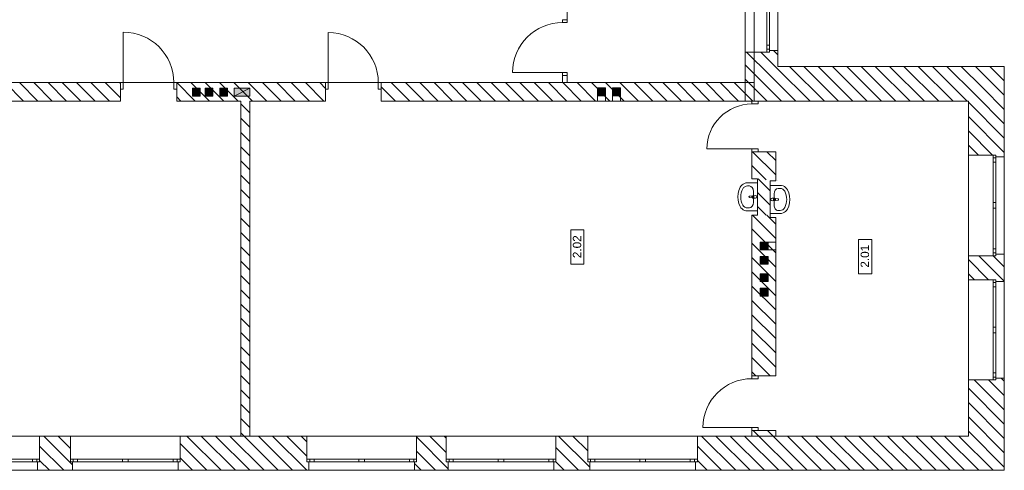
# Model space of a CAD drawing. Header units: millimetres. Extents: x -146116 to 602001, y -318793 to 100489.
# Tile 19 of 100: x 321449 to 338979, y -199615 to -191595. Entities that reach past the tile are written whole.
import ezdxf

# ---------------------------------------------------------------- set-up
doc = ezdxf.new("R2010")
doc.units = ezdxf.units.MM
doc.header["$LTSCALE"] = 0.1
doc.header["$MEASUREMENT"] = 0
for name, color, linetype, lineweight in [('eks Rzut piętra II$0$poziom_3 (1)_7_0_Nr_pióra__81_Nr_pióra__1', 8, 'Continuous', 18), ('eks Rzut piętra II$0$poziom_3 (1)_7_2D - Ogólne_Nr_pióra__1_Nr_pióra__7', 8, 'Continuous', 18), ('eks Rzut piętra II$0$poziom_3 (1)_7_2D - Ogólne_Nr_pióra__7_Nr_pióra__7', 8, 'Continuous', 18), ('eks Rzut piętra II$0$poziom_3 (1)_7_2D - Ogólne_Nr_pióra__81_Nr_pióra__1', 8, 'Continuous', 18), ('eks Rzut piętra II$0$poziom_3 (1)_7_Defpoints_Nr_pióra__7', 8, 'Continuous', 18), ('eks Rzut piętra II$0$poziom_3 (1)_7_Drzwi ArchiCAD_Nr_pióra__27_Nr_pióra__7', 8, 'Continuous', 18), ('eks Rzut piętra II$0$poziom_3 (1)_7_Drzwi ArchiCAD_Nr_pióra__81_Nr_pióra__1', 8, 'Continuous', 18), ('eks Rzut piętra II$0$poziom_3 (1)_7_Konstrukcja - Stropy_Nr_pióra__81_Nr_pióra__1', 8, 'Continuous', 18), ('eks Rzut piętra II$0$poziom_3 (1)_7_Konstrukcja - Ściany zew_Nr_pióra__107_Nr_pióra__11', 8, 'Continuous', 18), ('eks Rzut piętra II$0$poziom_3 (1)_7_Konstrukcja - Ściany zew_Nr_pióra__27_Nr_pióra__7', 8, 'Continuous', 18), ('eks Rzut piętra II$0$poziom_3 (1)_7_Metryczki pomieszczeń ArchiCADa_Nr_pióra__6_Nr_pióra__5', 8, 'Continuous', 18), ('eks Rzut piętra II$0$poziom_3 (1)_7_Okna ArchiCADa_Nr_pióra__101_Nr_pióra__252', 8, 'Continuous', 18), ('eks Rzut piętra II$0$poziom_3 (1)_7_Okna ArchiCADa_Nr_pióra__27_Nr_pióra__7', 8, 'Continuous', 18), ('eks Rzut piętra II$0$poziom_3 (1)_7_Okna ArchiCADa_Nr_pióra__81_Nr_pióra__1', 8, 'Continuous', 18), ('eks Rzut piętra II$0$poziom_3 (1)_7_P_Nr_pióra__250', 8, 'Continuous', 18), ('Oświetlenie ewakuacyjne', 3, 'Continuous', 20)]:
    doc.layers.add(name, color=color, linetype=linetype, lineweight=lineweight)
doc.layers.add('eks Rzut piętra II$0$poziom_3 (1)_7_2D - Ogólne_Nr_pióra__1', color=8, linetype='Continuous')
doc.layers.add('eks Rzut piętra II$0$poziom_3 (1)_7_2D - Ogólne_Nr_pióra__19', color=8, linetype='Continuous')
doc.styles.add('eks Rzut piętra II$0$GENERATED_STYLE_1', font='arial.ttf')
pattern_1 = [(135, (238251.98, 12155.94), (127.2792, 127.2792), [])]

# ---------------------------------------------------------------- blocks, each defined once
blk = doc.blocks.new('eks Rzut piętra II')
at = {"layer": 'eks Rzut piętra II$0$poziom_3 (1)_7_2D - Ogólne_Nr_pióra__1', "linetype": 'Continuous', "lineweight": 0}
blk.add_hatch(color=256, dxfattribs=at).paths.add_polyline_path([(224162, 18956), (224022, 18816), (224162, 18816)])
at = {"layer": 'eks Rzut piętra II$0$poziom_3 (1)_7_2D - Ogólne_Nr_pióra__19', "linetype": 'Continuous', "lineweight": 0}
for points in [[(223938, 18956), (223798, 18956), (223798, 18816), (223938, 18816)], [(224162, 18956), (224022, 18956), (224022, 18816), (224162, 18816)], [(224424, 18956), (224284, 18956), (224284, 18816), (224424, 18816)], [(224819, 18956), (224539, 18956), (224539, 18816), (224819, 18816)], [(231150, 18963), (231010, 18963), (231010, 18823), (231150, 18823)], [(231416, 18963), (231276, 18963), (231276, 18823), (231416, 18823)], [(233647, 18727), (233647, 19055), (233630, 19055), (233630, 18727)], [(234048, 16219), (233908, 16219), (233908, 16079), (234048, 16079)], [(234048, 15963), (233908, 15963), (233908, 15823), (234048, 15823)], [(234048, 15656), (233908, 15656), (233908, 15516), (234048, 15516)], [(234048, 15398), (233908, 15398), (233908, 15258), (234048, 15258)]]:
    blk.add_hatch(color=256, dxfattribs=at).paths.add_polyline_path(points)
at = {"layer": 'eks Rzut piętra II$0$poziom_3 (1)_7_Konstrukcja - Ściany zew_Nr_pióra__107_Nr_pióra__11', "linetype": 'Continuous', "lineweight": 18}
h = blk.add_hatch(dxfattribs=at)
h.set_pattern_fill('BLOCZKI_CERAMICZNE_0007', color=256, angle=270, style=0, pattern_type=2)
h.set_pattern_definition(pattern_1)
h.paths.add_polyline_path([(233637, 18726), (234222, 19346), (234222, 19631), (234072, 19631), (234072, 19601), (233637, 19601)])
h = blk.add_hatch(dxfattribs=at)
h.set_pattern_fill('BLOCZKI_CERAMICZNE_0007', color=256, angle=270, style=0, pattern_type=2)
h.set_pattern_definition(pattern_1)
h.paths.add_polyline_path([(238252, 19346), (234222, 19346), (233637, 18726), (237612, 18726)])
h = blk.add_hatch(dxfattribs=at)
h.set_pattern_fill('BLOCZKI_CERAMICZNE_0007', color=256, angle=270, style=0, pattern_type=2)
h.set_pattern_definition(pattern_1)
h.paths.add_polyline_path([(238102, 17736), (238252, 17736), (238252, 19346), (237612, 18726), (237612, 17766), (238102, 17766)])
h = blk.add_hatch(dxfattribs=at)
h.set_pattern_fill('BLOCZKI_CERAMICZNE_0007', color=256, angle=270, style=0, pattern_type=2)
h.set_pattern_definition(pattern_1)
h.paths.add_polyline_path([(230387, 19056), (230467, 19056), (230467, 19186), (230387, 19186)])
h = blk.add_hatch(dxfattribs=at)
h.set_pattern_fill('BLOCZKI_CERAMICZNE_0007', color=256, angle=270, style=0, pattern_type=2)
h.set_pattern_definition(pattern_1)
h.paths.add_polyline_path([(207767, 19056), (207767, 18726), (222517, 18726), (222517, 19056)])
h = blk.add_hatch(dxfattribs=at)
h.set_pattern_fill('BLOCZKI_CERAMICZNE_0007', color=256, angle=270, style=0, pattern_type=2)
h.set_pattern_definition(pattern_1)
h.paths.add_polyline_path([(223517, 19056), (223517, 18726), (226167, 18726), (226167, 19056)])
h = blk.add_hatch(dxfattribs=at)
h.set_pattern_fill('BLOCZKI_CERAMICZNE_0007', color=256, angle=270, style=0, pattern_type=2)
h.set_pattern_definition(pattern_1)
h.paths.add_polyline_path([(227157, 18726), (233637, 18726), (233637, 19056), (227157, 19056)])
h = blk.add_hatch(dxfattribs=at)
h.set_pattern_fill('BLOCZKI_CERAMICZNE_0007', color=256, angle=270, style=0, pattern_type=2)
h.set_pattern_definition(pattern_1)
h.paths.add_polyline_path([(224817, 12766), (224817, 18726), (224657, 18726), (224657, 12766)])
h = blk.add_hatch(dxfattribs=at)
h.set_pattern_fill('BLOCZKI_CERAMICZNE_0007', color=256, angle=270, style=0, pattern_type=2)
h.set_pattern_definition([(135, (238251.98, 13285.94), (127.279, 127.279), [])])
h.paths.add_polyline_path([(233857, 17346), (234182, 17306), (234182, 17826), (233757, 17826), (233757, 17346)])
h = blk.add_hatch(dxfattribs=at)
h.set_pattern_fill('BLOCZKI_CERAMICZNE_0007', color=256, angle=270, style=0, pattern_type=2)
h.set_pattern_definition([(135, (238351.98, 12805.94), (127.279, 127.279), [])])
h.paths.add_polyline_path([(233857, 16696), (234082, 16696), (234082, 17306), (233957, 17346), (233857, 17346)])
h = blk.add_hatch(dxfattribs=at)
h.set_pattern_fill('BLOCZKI_CERAMICZNE_0007', color=256, angle=270, style=0, pattern_type=2)
h.set_pattern_definition(pattern_1)
h.paths.add_polyline_path([(233757, 13836), (234182, 13836), (234182, 16696), (233757, 16696)])
h = blk.add_hatch(dxfattribs=at)
h.set_pattern_fill('BLOCZKI_CERAMICZNE_0007', color=256, angle=270, style=0, pattern_type=2)
h.set_pattern_definition(pattern_1)
h.paths.add_polyline_path([(238252, 15516), (238252, 16006), (238102, 16006), (238102, 15976), (237612, 15976), (237612, 15546), (238102, 15546), (238102, 15516)])
h = blk.add_hatch(dxfattribs=at)
h.set_pattern_fill('BLOCZKI_CERAMICZNE_0007', color=256, angle=270, style=0, pattern_type=2)
h.set_pattern_definition(pattern_1)
h.paths.add_polyline_path([(237612, 12766), (238252, 12156), (238252, 13796), (238102, 13796), (238102, 13766), (237612, 13766)])
h = blk.add_hatch(dxfattribs=at)
h.set_pattern_fill('BLOCZKI_CERAMICZNE_0007', color=256, angle=270, style=0, pattern_type=2)
h.set_pattern_definition(pattern_1)
h.paths.add_polyline_path([(234182, 12766), (234182, 12866), (233757, 12866), (233757, 12766)])
h = blk.add_hatch(dxfattribs=at)
h.set_pattern_fill('BLOCZKI_CERAMICZNE_0007', color=256, angle=270, style=0, pattern_type=2)
h.set_pattern_definition(pattern_1)
h.paths.add_polyline_path([(221662, 12156), (221662, 12306), (221627, 12306), (221627, 12766), (221077, 12766), (221077, 12306), (221042, 12306), (221042, 12156)])
h = blk.add_hatch(dxfattribs=at)
h.set_pattern_fill('BLOCZKI_CERAMICZNE_0007', color=256, angle=270, style=0, pattern_type=2)
h.set_pattern_definition(pattern_1)
h.paths.add_polyline_path([(225872, 12156), (225872, 12306), (225837, 12306), (225837, 12766), (223577, 12766), (223577, 12306), (223542, 12306), (223542, 12156)])
h = blk.add_hatch(dxfattribs=at)
h.set_pattern_fill('BLOCZKI_CERAMICZNE_0007', color=256, angle=270, style=0, pattern_type=2)
h.set_pattern_definition(pattern_1)
h.paths.add_polyline_path([(228352, 12156), (228352, 12306), (228317, 12306), (228317, 12766), (227787, 12766), (227787, 12306), (227752, 12306), (227752, 12156)])
h = blk.add_hatch(dxfattribs=at)
h.set_pattern_fill('BLOCZKI_CERAMICZNE_0007', color=256, angle=270, style=0, pattern_type=2)
h.set_pattern_definition(pattern_1)
h.paths.add_polyline_path([(230872, 12156), (230872, 12306), (230837, 12306), (230837, 12766), (230267, 12766), (230267, 12306), (230232, 12306), (230232, 12156)])
h = blk.add_hatch(dxfattribs=at)
h.set_pattern_fill('BLOCZKI_CERAMICZNE_0007', color=256, angle=270, style=0, pattern_type=2)
h.set_pattern_definition(pattern_1)
h.paths.add_polyline_path([(232752, 12156), (238252, 12156), (237612, 12766), (232787, 12766), (232787, 12306), (232752, 12306)])
at = {"layer": 'eks Rzut piętra II$0$poziom_3 (1)_7_0_Nr_pióra__81_Nr_pióra__1', "linetype": 'Continuous', "lineweight": 18}
for p, q in [((233526, 17139), (233549, 17193)), ((233549, 17193), (233564, 17216)), ((233564, 17216), (233582, 17235)), ((233582, 17235), (233603, 17251)), ((233603, 17251), (233627, 17263)), ((233627, 17263), (233653, 17270)), ((233653, 17270), (233679, 17272)), ((233679, 17272), (233857, 17272)), ((233714, 17218), (233679, 17218)), ((233857, 17272), (233857, 16772)), ((234260, 17227), (234082, 17227)), ((234286, 17224), (234260, 17227)), ((234312, 17217), (234286, 17224)), ((234336, 17205), (234312, 17217)), ((234357, 17190), (234336, 17205)), ((234375, 17170), (234357, 17190)), ((233507, 17022), (233512, 17081)), ((233512, 16963), (233507, 17022)), ((233512, 17081), (233526, 17139)), ((233716, 17033), (233769, 17040)), ((233716, 17033), (233716, 17033)), ((233769, 17005), (233716, 17011)), ((233769, 17005), (233769, 17005)), ((233778, 17043), (233820, 17047)), ((233778, 17043), (233778, 17043)), ((233795, 17036), (233780, 17036)), ((233780, 17009), (233795, 17009)), ((233785, 17121), (233785, 16923)), ((233795, 17009), (233795, 17036)), ((234154, 17076), (234154, 16878)), ((234225, 17172), (234260, 17172)), ((234390, 17148), (234375, 17170)), ((234413, 17093), (234390, 17148)), ((234427, 17036), (234413, 17093)), ((234432, 16977), (234427, 17036)), ((233526, 16906), (233512, 16963)), ((233549, 16851), (233526, 16906)), ((233564, 16829), (233549, 16851)), ((233820, 16997), (233778, 17001)), ((233820, 16997), (233820, 16997)), ((234161, 16998), (234119, 17002)), ((234119, 16952), (234161, 16956)), ((234119, 16952), (234119, 16952)), ((234144, 16990), (234159, 16990)), ((234144, 16963), (234144, 16990)), ((234159, 16963), (234144, 16963)), ((234161, 16998), (234161, 16998)), ((234223, 16988), (234170, 16994)), ((234170, 16959), (234223, 16966)), ((234170, 16959), (234170, 16959)), ((234223, 16988), (234223, 16988)), ((234390, 16806), (234413, 16860)), ((234413, 16860), (234427, 16918)), ((234427, 16918), (234432, 16977)), ((233582, 16809), (233564, 16829)), ((233603, 16793), (233582, 16809)), ((233627, 16782), (233603, 16793)), ((233653, 16775), (233627, 16782)), ((233679, 16772), (233653, 16775)), ((233714, 16827), (233679, 16827)), ((233857, 16772), (233679, 16772)), ((234082, 16727), (234260, 16727)), ((234225, 16781), (234260, 16781)), ((234260, 16727), (234286, 16729)), ((234286, 16729), (234312, 16736)), ((234312, 16736), (234336, 16748)), ((234336, 16748), (234357, 16764)), ((234357, 16764), (234375, 16783)), ((234375, 16783), (234390, 16806))]:
    blk.add_line(p, q, dxfattribs=at)
for centre, radius, start, end in [((233717, 17022), 11.2, 97.1389, 262.8611), ((233780, 17022), 21.1, 122.771, 237.229), ((233780, 17022), 13.6, 90, 270), ((233780, 17022), 21.1, 95.1696, 122.771), ((233780, 17022), 21.1, 237.229, 264.8304), ((233820, 17022), 25, 270, 90), ((234119, 16977), 25, 90, 270), ((234159, 16977), 13.6, 270, 90), ((234159, 16977), 21.1, 57.229, 84.8304), ((234159, 16977), 21.1, 275.1696, 302.771), ((234159, 16977), 21.1, 302.771, 57.229), ((234222, 16977), 11.2, 277.1389, 82.8611)]:
    blk.add_arc(centre, radius, start, end, dxfattribs=at)
for centre, major_axis, ratio, start_param, end_param in [((233679, 17121), (0, 96.6), 0.975758, 0, 1.073821), ((233714, 17121), (0, 96.7), 0.731403, 4.712389, 6.283185), ((233857, 17022), (0, 304), 0.975758, 1.073821, 2.067771), ((234225, 17076), (0, 96.7), 0.731403, 0, 1.570796), ((234260, 17076), (0, 96.6), 0.975758, 5.209364, 6.283185), ((234082, 16977), (0, 304), 0.975758, 4.215414, 5.209364), ((233679, 16923), (0, 96.6), 0.975758, 2.067771, 3.141593), ((233714, 16923), (0, 96.7), 0.731403, 3.141593, 4.712389), ((234225, 16878), (0, 96.7), 0.731403, 1.570796, 3.141593), ((234260, 16878), (0, 96.6), 0.975758, 3.141593, 4.215414)]:
    blk.add_ellipse(centre, major_axis=major_axis, ratio=ratio, start_param=start_param, end_param=end_param, dxfattribs=at)
at = {"layer": 'eks Rzut piętra II$0$poziom_3 (1)_7_2D - Ogólne_Nr_pióra__1_Nr_pióra__7', "linetype": 'Continuous', "lineweight": 18}
for p, q in [((231010, 18877), (231010, 18726)), ((231150, 18877), (231150, 18726)), ((231276, 18877), (231276, 18726)), ((231416, 18877), (231416, 18726)), ((234031, 16219), (234182, 16219)), ((234031, 16079), (234182, 16079))]:
    blk.add_line(p, q, dxfattribs=at)
at = {"layer": 'eks Rzut piętra II$0$poziom_3 (1)_7_2D - Ogólne_Nr_pióra__1_Nr_pióra__7', "linetype": 'Continuous', "lineweight": 18, "flags": 128}
for points in [[(223938, 18956), (223938, 18816), (223798, 18816), (223798, 18956)], [(224162, 18956), (224162, 18816), (224022, 18816), (224022, 18956)], [(224424, 18956), (224424, 18816), (224284, 18816), (224284, 18956)], [(224819, 18956), (224819, 18816), (224539, 18816), (224539, 18956)], [(231150, 18963), (231150, 18823), (231010, 18823), (231010, 18963)], [(231416, 18963), (231416, 18823), (231276, 18823), (231276, 18963)], [(234048, 16219), (234048, 16079), (233908, 16079), (233908, 16219)], [(234048, 15963), (234048, 15823), (233908, 15823), (233908, 15963)], [(234048, 15656), (234048, 15516), (233908, 15516), (233908, 15656)], [(234048, 15398), (234048, 15258), (233908, 15258), (233908, 15398)]]:
    blk.add_lwpolyline(points, close=True, dxfattribs=at)
at = {"layer": 'eks Rzut piętra II$0$poziom_3 (1)_7_2D - Ogólne_Nr_pióra__7_Nr_pióra__7', "linetype": 'Continuous', "lineweight": 18}
for p, q in [((223938, 18956), (223798, 18816)), ((224162, 18956), (224022, 18816)), ((224424, 18956), (224284, 18816)), ((224819, 18956), (224539, 18816)), ((231150, 18963), (231010, 18823)), ((231416, 18963), (231276, 18823)), ((234048, 16219), (233908, 16079)), ((234048, 15963), (233908, 15823)), ((234048, 15656), (233908, 15516)), ((234048, 15398), (233908, 15258))]:
    blk.add_line(p, q, dxfattribs=at)
at = {"layer": 'eks Rzut piętra II$0$poziom_3 (1)_7_2D - Ogólne_Nr_pióra__81_Nr_pióra__1', "linetype": 'Continuous', "lineweight": 18, "flags": 128}
blk.add_lwpolyline([(224162, 18956), (224022, 18816), (224162, 18816)], close=True, dxfattribs=at)
at = {"layer": 'eks Rzut piętra II$0$poziom_3 (1)_7_Defpoints_Nr_pióra__7', "linetype": 'Continuous', "lineweight": 18}
for p, q in [((232529, 18726), (232529, 18726)), ((233757, 18726), (233757, 18726)), ((233872, 18726), (233872, 18726)), ((234651, 18726), (234651, 18726)), ((234652, 18726), (234652, 18726)), ((235192, 18726), (235192, 18726)), ((233757, 17826), (233757, 17826)), ((233757, 17826), (233757, 17826)), ((233757, 17346), (233757, 17346)), ((233757, 17346), (233757, 17346)), ((234182, 17306), (234182, 17306)), ((234216, 17306), (234216, 17306)), ((233757, 16696), (233757, 16696)), ((234182, 16656), (234182, 16656)), ((234652, 12766), (234652, 12766))]:
    blk.add_line(p, q, dxfattribs=at)
at = {"layer": 'eks Rzut piętra II$0$poziom_3 (1)_7_Drzwi ArchiCAD_Nr_pióra__27_Nr_pióra__7', "linetype": 'Continuous', "lineweight": 18}
for p, q in [((230387, 20176), (230467, 20176)), ((230387, 19186), (230467, 19186)), ((222517, 19056), (222517, 18941)), ((223517, 19056), (223517, 18941)), ((226167, 19056), (226167, 18941)), ((227157, 19056), (227157, 18941)), ((233757, 18726), (233872, 18726)), ((233757, 17826), (233872, 17826)), ((233757, 13836), (233872, 13836)), ((233757, 12866), (233872, 12866))]:
    blk.add_line(p, q, dxfattribs=at)
at = {"layer": 'eks Rzut piętra II$0$poziom_3 (1)_7_Drzwi ArchiCAD_Nr_pióra__81_Nr_pióra__1', "linetype": 'Continuous', "lineweight": 18}
for p, q in [((230387, 20126), (230387, 20176)), ((230387, 20176), (230467, 20176)), ((230467, 20176), (230467, 20126)), ((230467, 20126), (230387, 20126)), ((222567, 19056), (222567, 19956)), ((226217, 19056), (226217, 19946)), ((230387, 19236), (229497, 19236)), ((230387, 19186), (230387, 19236)), ((230387, 19236), (230467, 19236)), ((230467, 19186), (230387, 19186)), ((230467, 19236), (230467, 19186)), ((222517, 19056), (222567, 19056)), ((222517, 18941), (222517, 19056)), ((222567, 18941), (222517, 18941)), ((222567, 19056), (222567, 18941)), ((223467, 18941), (223467, 19056)), ((223467, 19056), (223517, 19056)), ((223517, 18941), (223467, 18941)), ((223517, 19056), (223517, 18941)), ((226167, 19056), (226217, 19056)), ((226167, 18941), (226167, 19056)), ((226217, 18941), (226167, 18941)), ((226217, 19056), (226217, 18941)), ((227107, 18941), (227107, 19056)), ((227107, 19056), (227157, 19056)), ((227157, 18941), (227107, 18941)), ((227157, 19056), (227157, 18941)), ((233757, 18676), (233757, 18726)), ((233757, 18726), (233872, 18726)), ((233872, 18676), (233757, 18676)), ((233872, 18726), (233872, 18676)), ((233757, 17876), (232957, 17876)), ((233757, 17826), (233757, 17876)), ((233757, 17876), (233872, 17876)), ((233872, 17826), (233757, 17826)), ((233872, 17876), (233872, 17826)), ((233757, 13786), (233757, 13836)), ((233757, 13836), (233872, 13836)), ((233872, 13786), (233757, 13786)), ((233872, 13836), (233872, 13786)), ((233757, 12916), (232887, 12916)), ((233757, 12866), (233757, 12916)), ((233757, 12916), (233872, 12916)), ((233872, 12866), (233757, 12866)), ((233872, 12916), (233872, 12866))]:
    blk.add_line(p, q, dxfattribs=at)
for centre, radius, start, end in [((230387, 19236), 890, 90, 180), ((222567, 19056), 900, 0, 90), ((226217, 19056), 890, 0, 90), ((233757, 17876), 800, 90, 180), ((233757, 12916), 870, 90, 180)]:
    blk.add_arc(centre, radius, start, end, dxfattribs=at)
at = {"layer": 'eks Rzut piętra II$0$poziom_3 (1)_7_Konstrukcja - Stropy_Nr_pióra__81_Nr_pióra__1', "linetype": 'Continuous', "lineweight": 18, "flags": 128}
for points in [[(215277, 22156), (223567, 22156), (224247, 22156), (224247, 23756), (226737, 23756), (226737, 24156), (228137, 24156), (228137, 30096), (232167, 30096), (232167, 29956), (236457, 29956), (236457, 22666), (233797, 22666), (233797, 19056), (215277, 19056)], [(237612, 12766), (206037, 12766), (206037, 19056), (233797, 19056), (233797, 18726), (237612, 18726)]]:
    blk.add_lwpolyline(points, close=True, dxfattribs=at)
at = {"layer": 'eks Rzut piętra II$0$poziom_3 (1)_7_Konstrukcja - Ściany zew_Nr_pióra__27_Nr_pióra__7', "linetype": 'Continuous', "lineweight": 18}
for p, q in [((230387, 20176), (230467, 20176)), ((234022, 19601), (233637, 19601)), ((234072, 19601), (234022, 19601)), ((234222, 19631), (234072, 19631)), ((234072, 19631), (234072, 19601)), ((230387, 19186), (230467, 19186)), ((222517, 19056), (222517, 18941)), ((222517, 18941), (222517, 18726)), ((223517, 19056), (223517, 18941)), ((223517, 18941), (223517, 18726)), ((226167, 19056), (226167, 18941)), ((226167, 18941), (226167, 18726)), ((227157, 19056), (227157, 18941)), ((227157, 18941), (227157, 18726)), ((233757, 18726), (233872, 18726)), ((233872, 18726), (234182, 18726)), ((233757, 17826), (233872, 17826)), ((233872, 17826), (234182, 17826)), ((238052, 17766), (237612, 17766)), ((238102, 17766), (238052, 17766)), ((238102, 17736), (238102, 17766)), ((238252, 17736), (238102, 17736)), ((238052, 15976), (237612, 15976)), ((238102, 15976), (238052, 15976)), ((238252, 16006), (238102, 16006)), ((238102, 16006), (238102, 15976)), ((238052, 15546), (237612, 15546)), ((238102, 15546), (238052, 15546)), ((238102, 15516), (238102, 15546)), ((238252, 15516), (238102, 15516)), ((233757, 13836), (233872, 13836)), ((233872, 13836), (234182, 13836)), ((238052, 13766), (237612, 13766)), ((238102, 13766), (238052, 13766)), ((238252, 13796), (238102, 13796)), ((238102, 13796), (238102, 13766)), ((233757, 12866), (233872, 12866)), ((233872, 12866), (234182, 12866)), ((221077, 12356), (221077, 12766)), ((221627, 12356), (221627, 12766)), ((223577, 12356), (223577, 12766)), ((225837, 12356), (225837, 12766)), ((227787, 12356), (227787, 12766)), ((228317, 12356), (228317, 12766)), ((230267, 12356), (230267, 12766)), ((230837, 12356), (230837, 12766)), ((232787, 12356), (232787, 12766)), ((221042, 12156), (221042, 12306)), ((221042, 12306), (221077, 12306)), ((221077, 12306), (221077, 12356)), ((221627, 12306), (221627, 12356)), ((221662, 12306), (221627, 12306)), ((221662, 12156), (221662, 12306)), ((223542, 12156), (223542, 12306)), ((223542, 12306), (223577, 12306)), ((223577, 12306), (223577, 12356)), ((225837, 12306), (225837, 12356)), ((225872, 12306), (225837, 12306)), ((225872, 12156), (225872, 12306)), ((227752, 12156), (227752, 12306)), ((227752, 12306), (227787, 12306)), ((227787, 12306), (227787, 12356)), ((228317, 12306), (228317, 12356)), ((228352, 12306), (228317, 12306)), ((228352, 12156), (228352, 12306)), ((230232, 12156), (230232, 12306)), ((230232, 12306), (230267, 12306)), ((230267, 12306), (230267, 12356)), ((230837, 12306), (230837, 12356)), ((230872, 12306), (230837, 12306)), ((230872, 12156), (230872, 12306)), ((232752, 12156), (232752, 12306)), ((232752, 12306), (232787, 12306)), ((232787, 12306), (232787, 12356))]:
    blk.add_line(p, q, dxfattribs=at)
at = {"layer": 'eks Rzut piętra II$0$poziom_3 (1)_7_Konstrukcja - Ściany zew_Nr_pióra__27_Nr_pióra__7', "linetype": 'Continuous', "lineweight": 18, "flags": 128}
for points in [[(230467, 20176), (230467, 21305)], [(233637, 19601), (233637, 18726)], [(234222, 19346), (234222, 19631)], [(238252, 19346), (234222, 19346)], [(238252, 17736), (238252, 19346)], [(230387, 19186), (230387, 19056)], [(230467, 19056), (230467, 19186)], [(222517, 19056), (207767, 19056)], [(226167, 19056), (223517, 19056)], [(230387, 19056), (227157, 19056)], [(233637, 19056), (230467, 19056)], [(233637, 18726), (233637, 19056)], [(215457, 18726), (222517, 18726)], [(223517, 18726), (224657, 18726)], [(224657, 18726), (224657, 12766)], [(224817, 12766), (224817, 18726)], [(224817, 18726), (226167, 18726)], [(227157, 18726), (233637, 18726)], [(233637, 18726), (237612, 18726)], [(237612, 18726), (237612, 17766)], [(233757, 17826), (233757, 17346)], [(234182, 17826), (234182, 17306)], [(233757, 17346), (233857, 17346)], [(233857, 17346), (233857, 16696)], [(234082, 17306), (234082, 16656)], [(234182, 17306), (234082, 17306)], [(233757, 16696), (233757, 13836)], [(233757, 16696), (233857, 16696)], [(234182, 16656), (234082, 16656)], [(234182, 13836), (234182, 16656)], [(237612, 15976), (237612, 15546)], [(238252, 15516), (238252, 16006)], [(237612, 13766), (237612, 12766)], [(238252, 12156), (238252, 13796)], [(233757, 12866), (233757, 12766)], [(234182, 12766), (234182, 12866)], [(221627, 12766), (221077, 12766)], [(224657, 12766), (223577, 12766)], [(225837, 12766), (224817, 12766)], [(228317, 12766), (227787, 12766)], [(230837, 12766), (230267, 12766)], [(233757, 12766), (232787, 12766)], [(237612, 12766), (234182, 12766)], [(221042, 12156), (221662, 12156)], [(223542, 12156), (225872, 12156)], [(227752, 12156), (228352, 12156)], [(230232, 12156), (230872, 12156)], [(232752, 12156), (238252, 12156)]]:
    blk.add_lwpolyline(points, dxfattribs=at)
at = {"layer": 'eks Rzut piętra II$0$poziom_3 (1)_7_Metryczki pomieszczeń ArchiCADa_Nr_pióra__6_Nr_pióra__5', "linetype": 'Continuous', "lineweight": 18}
for p, q in [((230533, 15826), (230533, 16436)), ((230533, 16436), (230768, 16436)), ((230768, 16436), (230768, 15826)), ((235657, 15656), (235657, 16266)), ((235657, 16266), (235892, 16266)), ((235892, 16266), (235892, 15656)), ((230768, 15826), (230533, 15826)), ((235892, 15656), (235657, 15656))]:
    blk.add_line(p, q, dxfattribs=at)
at = {"layer": 'eks Rzut piętra II$0$poziom_3 (1)_7_Okna ArchiCADa_Nr_pióra__101_Nr_pióra__252', "linetype": 'Continuous', "lineweight": 18}
for p, q in [((234072, 19726), (234022, 19726)), ((234022, 19726), (234022, 19601)), ((234072, 19601), (234072, 19726)), ((238052, 17641), (238052, 17766)), ((238102, 17766), (238102, 17641)), ((238102, 17641), (238052, 17641)), ((238052, 16871), (238052, 16921)), ((238052, 16921), (238102, 16921)), ((238052, 16821), (238052, 16871)), ((238102, 16921), (238102, 16871)), ((238102, 16871), (238102, 16821)), ((238102, 16821), (238052, 16821)), ((238052, 15976), (238052, 16101)), ((238052, 16101), (238102, 16101)), ((238102, 16101), (238102, 15976)), ((238052, 15421), (238052, 15546)), ((238102, 15546), (238102, 15421)), ((238102, 15421), (238052, 15421)), ((238052, 14656), (238052, 14706)), ((238052, 14706), (238102, 14706)), ((238052, 14606), (238052, 14656)), ((238102, 14606), (238052, 14606)), ((238102, 14706), (238102, 14656)), ((238102, 14656), (238102, 14606)), ((238052, 13766), (238052, 13891)), ((238052, 13891), (238102, 13891)), ((238102, 13891), (238102, 13766)), ((221077, 12356), (220952, 12356)), ((220952, 12356), (220952, 12306)), ((220952, 12306), (221077, 12306)), ((221752, 12356), (221627, 12356)), ((221627, 12306), (221752, 12306)), ((221752, 12306), (221752, 12356)), ((222602, 12356), (222552, 12356)), ((222552, 12356), (222552, 12306)), ((222552, 12306), (222602, 12306)), ((222652, 12356), (222602, 12356)), ((222602, 12306), (222652, 12306)), ((222652, 12306), (222652, 12356)), ((223577, 12356), (223452, 12356)), ((223452, 12356), (223452, 12306)), ((223452, 12306), (223577, 12306)), ((225962, 12356), (225837, 12356)), ((225837, 12306), (225962, 12306)), ((225962, 12306), (225962, 12356)), ((226812, 12356), (226762, 12356)), ((226762, 12356), (226762, 12306)), ((226762, 12306), (226812, 12306)), ((226862, 12356), (226812, 12356)), ((226812, 12306), (226862, 12306)), ((226862, 12306), (226862, 12356)), ((227787, 12356), (227662, 12356)), ((227662, 12356), (227662, 12306)), ((227662, 12306), (227787, 12306)), ((228442, 12356), (228317, 12356)), ((228317, 12306), (228442, 12306)), ((228442, 12306), (228442, 12356)), ((229292, 12356), (229242, 12356)), ((229242, 12356), (229242, 12306)), ((229242, 12306), (229292, 12306)), ((229342, 12356), (229292, 12356)), ((229292, 12306), (229342, 12306)), ((229342, 12306), (229342, 12356)), ((230267, 12356), (230142, 12356)), ((230142, 12356), (230142, 12306)), ((230142, 12306), (230267, 12306)), ((230962, 12356), (230837, 12356)), ((230837, 12306), (230962, 12306)), ((230962, 12306), (230962, 12356)), ((231812, 12356), (231762, 12356)), ((231762, 12356), (231762, 12306)), ((231762, 12306), (231812, 12306)), ((231862, 12356), (231812, 12356)), ((231812, 12306), (231862, 12306)), ((231862, 12306), (231862, 12356)), ((232787, 12356), (232662, 12356)), ((232662, 12356), (232662, 12306)), ((232662, 12306), (232787, 12306))]:
    blk.add_line(p, q, dxfattribs=at)
at = {"layer": 'eks Rzut piętra II$0$poziom_3 (1)_7_Okna ArchiCADa_Nr_pióra__27_Nr_pióra__7', "linetype": 'Continuous', "lineweight": 18}
for p, q in [((234072, 19601), (234022, 19601)), ((234072, 19631), (234072, 19601)), ((238102, 17766), (238052, 17766)), ((238102, 17736), (238102, 17766)), ((238102, 15976), (238052, 15976)), ((238102, 16006), (238102, 15976)), ((238102, 15546), (238052, 15546)), ((238102, 15516), (238102, 15546)), ((238102, 13766), (238052, 13766)), ((238102, 13796), (238102, 13766)), ((221042, 12306), (221077, 12306)), ((221077, 12306), (221077, 12356)), ((221627, 12306), (221627, 12356)), ((221662, 12306), (221627, 12306)), ((223542, 12306), (223577, 12306)), ((223577, 12306), (223577, 12356)), ((225837, 12306), (225837, 12356)), ((225872, 12306), (225837, 12306)), ((227752, 12306), (227787, 12306)), ((227787, 12306), (227787, 12356)), ((228317, 12306), (228317, 12356)), ((228352, 12306), (228317, 12306)), ((230232, 12306), (230267, 12306)), ((230267, 12306), (230267, 12356)), ((230837, 12306), (230837, 12356)), ((230872, 12306), (230837, 12306)), ((232752, 12306), (232787, 12306)), ((232787, 12306), (232787, 12356))]:
    blk.add_line(p, q, dxfattribs=at)
at = {"layer": 'eks Rzut piętra II$0$poziom_3 (1)_7_Okna ArchiCADa_Nr_pióra__81_Nr_pióra__1', "linetype": 'Continuous', "lineweight": 18}
for p, q in [((233637, 21541), (233637, 19601)), ((234022, 21416), (234022, 19726)), ((234072, 19726), (234072, 21416)), ((234222, 21511), (234222, 19631)), ((234072, 19651), (234022, 19651)), ((237612, 15976), (237612, 17766)), ((238102, 17716), (238052, 17716)), ((238252, 16006), (238252, 17736)), ((238052, 16921), (238052, 17641)), ((238102, 17641), (238102, 16921)), ((238052, 16101), (238052, 16821)), ((238102, 16821), (238102, 16101)), ((238102, 16026), (238052, 16026)), ((237612, 13766), (237612, 15546)), ((238102, 15496), (238052, 15496)), ((238252, 13796), (238252, 15516)), ((238052, 14706), (238052, 15421)), ((238102, 15421), (238102, 14706)), ((238052, 13891), (238052, 14606)), ((238102, 14606), (238102, 13891)), ((238102, 13816), (238052, 13816)), ((221077, 12766), (219127, 12766)), ((223577, 12766), (221627, 12766)), ((227787, 12766), (225837, 12766)), ((230267, 12766), (228317, 12766)), ((232787, 12766), (230837, 12766)), ((220952, 12356), (220152, 12356)), ((220152, 12306), (220952, 12306)), ((221027, 12306), (221027, 12356)), ((221677, 12306), (221677, 12356)), ((222552, 12356), (221752, 12356)), ((221752, 12306), (222552, 12306)), ((223452, 12356), (222652, 12356)), ((222652, 12306), (223452, 12306)), ((223527, 12306), (223527, 12356)), ((225887, 12306), (225887, 12356)), ((226762, 12356), (225962, 12356)), ((225962, 12306), (226762, 12306)), ((227662, 12356), (226862, 12356)), ((226862, 12306), (227662, 12306)), ((227737, 12306), (227737, 12356)), ((228367, 12306), (228367, 12356)), ((229242, 12356), (228442, 12356)), ((228442, 12306), (229242, 12306)), ((230142, 12356), (229342, 12356)), ((229342, 12306), (230142, 12306)), ((230217, 12306), (230217, 12356)), ((230887, 12306), (230887, 12356)), ((231762, 12356), (230962, 12356)), ((230962, 12306), (231762, 12306)), ((232662, 12356), (231862, 12356)), ((231862, 12306), (232662, 12306)), ((232737, 12306), (232737, 12356)), ((221042, 12156), (219162, 12156)), ((223542, 12156), (221662, 12156)), ((227752, 12156), (225872, 12156)), ((230232, 12156), (228352, 12156)), ((232752, 12156), (230872, 12156))]:
    blk.add_line(p, q, dxfattribs=at)
at = {"layer": 'eks Rzut piętra II$0$poziom_3 (1)_7_P_Nr_pióra__250', "linetype": 'Continuous', "lineweight": 18}
for p, q in [((233857, 17346), (233757, 17346)), ((233857, 16696), (233857, 17346)), ((234082, 17306), (234182, 17306)), ((233757, 16696), (233857, 16696))]:
    blk.add_line(p, q, dxfattribs=at)
at = {"layer": 'eks Rzut piętra II$0$poziom_3 (1)_7_Metryczki pomieszczeń ArchiCADa_Nr_pióra__6_Nr_pióra__5', "linetype": 'Continuous', "lineweight": 18, "char_height": 150, "attachment_point": 1, "rotation": 90, "style": 'eks Rzut piętra II$0$GENERATED_STYLE_1'}
for s, insert in [('\\A1;2.02', (230570, 15932)), ('\\A1;2.01', (235694, 15763))]:
    blk.add_mtext(s, dxfattribs=dict(at, insert=insert))

msp = doc.modelspace()

# ---------------------------------------------------------------- block references
at = {"layer": 'Oświetlenie ewakuacyjne'}
msp.add_blockref('eks Rzut piętra II', (100727, -211771), dxfattribs=at)

doc.saveas('drawing.dxf')
